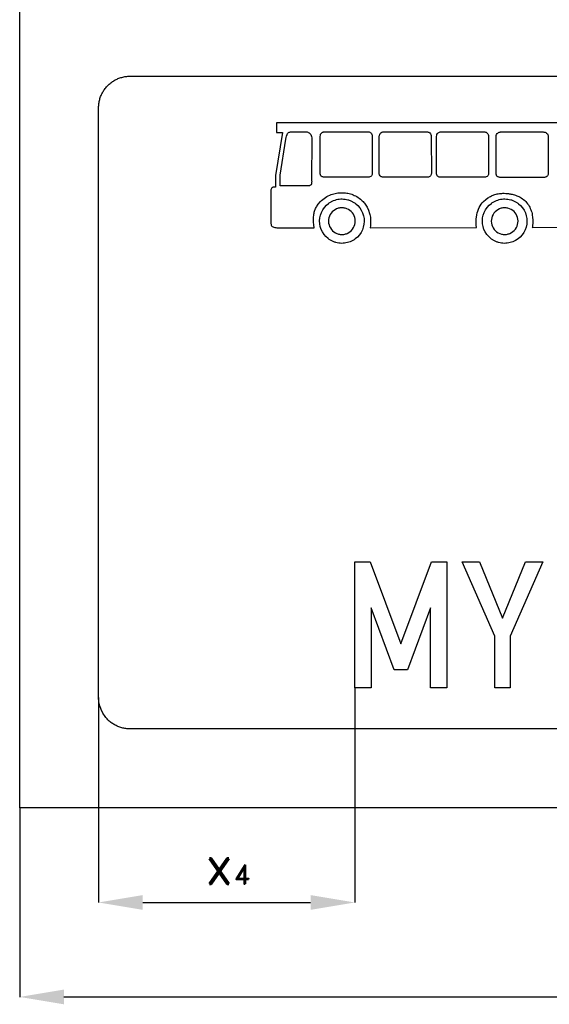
# Model space of a CAD drawing. Header units: millimetres. Extents: x -411 to 11679, y -762 to 3466.
# Tile 9 of 19: x 4500 to 5339, y -312 to 1250. Entities that reach past the tile are written whole.
import ezdxf

# ---------------------------------------------------------------- set-up
doc = ezdxf.new("R2010")
doc.units = ezdxf.units.MM
doc.header["$LTSCALE"] = 5
doc.layers.add('Kóty', color=2, linetype='Continuous')
doc.layers.add('Značka', color=7, linetype='Continuous')
doc.styles.get("Standard").update_dxf_attribs({"font": 'romand.shx', "height": 60})
doc.dimstyles.get("Standard").update_dxf_attribs({"dimtxt": 60, "dimasz": 70, "dimexe": 0.18, "dimexo": 0.0625, "dimgap": 30, "dimtad": 1, "dimdec": 0, "dimzin": 0, "dimdsep": 46, "dimtxsty": 'Standard', "dimcen": 0.09, "dimadec": 0, "dimazin": 0, "dimtfac": 1, "dimtdec": 0, "dimtofl": 0, "dimtmove": 0, "dimatfit": 3, "dimfxl": 1, "dimtolj": 1, "dimtzin": 0, "dimarcsym": 0})

# ---------------------------------------------------------------- blocks, each defined once
blk = doc.blocks.new('*D17')
at = {"layer": 'Defpoints', "color": 0, "transparency": 16777216}
for p in [(4500, 0), (7000, 0), (7000, -300)]:
    blk.add_point(p, dxfattribs=at)
at = {"layer": 'Kóty', "color": 0, "lineweight": -2, "transparency": 16777216}
for p, q in [((4500, -0.1), (4500, -300.2)), ((7000, -0.1), (7000, -300.2)), ((4570, -300), (6930, -300))]:
    blk.add_line(p, q, dxfattribs=at)
at = {"layer": 'Kóty', "color": 0, "transparency": 16777216}
for points in [[(4570, -288.3), (4570, -311.7), (4500, -300)], [(6930, -288.3), (6930, -311.7), (7000, -300)]]:
    blk.add_solid(points, dxfattribs=at)
at = {"layer": 'Kóty', "color": 0, "transparency": 16777216, "insert": (5750, -240), "char_height": 60, "attachment_point": 5}
blk.add_mtext('\\A1;2500', dxfattribs=at)

msp = doc.modelspace()

# ---------------------------------------------------------------- linework, layer by layer
at = {"layer": 'Kóty'}
for p, q in [((5030.92, 189.958), (5030.92, -150.18)), ((4625, 174.938), (4625, -150.18)), ((4695, -150.18), (4960.92, -150.18))]:
    msp.add_line(p, q, dxfattribs=at)
for points in [[(4695, -138.513), (4695, -161.847), (4625, -150.18)], [(4960.92, -138.513), (4960.92, -161.847), (5030.92, -150.18)]]:
    msp.add_solid(points, dxfattribs=at)
at = {"layer": 'Značka', "color": 5}
for points in [[(4500, 0), (4500, 3225), (7000, 3225), (7000, 0), (4500, 0)], [(5030.92, 190.021), (5030.92, 389.979), (5055.27, 389.979), (5103.92, 260.042), (5152.67, 389.979), (5176.88, 389.979), (5176.88, 190.021), (5151, 190.021), (5151, 316.854), (5114.49, 218.771), (5093.29, 218.771), (5056.81, 316.854), (5056.81, 190.021), (5030.92, 190.021)], [(5252.6, 190), (5252.6, 272.292), (5200.96, 390), (5228.34, 390), (5264.78, 300.833), (5301.21, 390), (5328.65, 390), (5276.89, 272.292), (5276.93, 190), (5252.6, 190)], [(6825, 125), (4675, 125)]]:
    msp.add_lwpolyline(points, dxfattribs=at)
for points in [[(4675, 125), (4674.8, 125.001), (4674.61, 125.002, -0.0321833), (4668.15, 125.454, -0.0354404), (4661.81, 126.772, -0.0362574), (4655.67, 128.847, -0.0344292), (4649.89, 131.764, -0.0337112), (4644.5, 135.358, -0.0340965), (4639.64, 139.645, -0.034216), (4635.35, 144.497), (4631.76, 149.887), (4628.87, 155.674), (4626.77, 161.806), (4625.43, 168.154), (4625, 174.607), (4625, 174.804), (4625, 175), (4625, 1110), (4625, 1110.2), (4625, 1110.39, -0.0321975), (4625.45, 1116.85, -0.0354735), (4626.77, 1123.19, -0.0363197), (4628.85, 1129.33, -0.0344669), (4631.76, 1135.11, -0.0337266), (4635.36, 1140.5, -0.0341177), (4639.64, 1145.36, -0.0341804), (4644.5, 1149.65, -0.0342246), (4649.89, 1153.24, -0.0340264), (4655.67, 1156.13, -0.0334063), (4661.81, 1158.23, -0.0341329), (4668.15, 1159.57, -0.0367349), (4674.61, 1160), (4674.8, 1160), (4675, 1160), (6825, 1160)], [(5371.61, 1086.25), (4906.83, 1086.25), (4906.84, 1070.95), (4916.31, 1070.96), (4905.28, 1002.74), (4905.13, 984.313), (4904.46, 984.289), (4903.78, 984.25), (4903.11, 984.185), (4902.43, 984.097), (4901.58, 983.95), (4900.76, 983.689, 0.0872142), (4899.64, 982.971), (4898.8, 981.921), (4898.36, 980.985), (4898.12, 979.987), (4898.03, 979.272), (4897.97, 978.552), (4897.97, 927.258), (4898.03, 926.212), (4898.18, 925.175), (4898.54, 923.966), (4899.16, 922.87), (4900.17, 921.806), (4901.41, 921.01, 0.0801578), (4904.42, 920.038, 0.0358312), (4907.6, 919.774), (4908.97, 919.745), (4910.34, 919.735), (4966.53, 919.752)], [(4912.78, 986.16), (4912.76, 1003.34), (4921.64, 1060.09), (4922.02, 1062.59), (4922.57, 1065.1), (4923.57, 1067.78, -0.0995618), (4925.26, 1069.98, -0.0768621), (4926.93, 1071.08, -0.05746), (4928.86, 1071.71, -0.0444307), (4931.09, 1071.98, -0.0148905), (4933.32, 1072), (4951.22, 1072, -0.0146987), (4953.38, 1071.92, -0.0453895), (4955.5, 1071.58, -0.0475599), (4957.16, 1070.96), (4958.7, 1070.05), (4960.07, 1068.88), (4961.18, 1067.47), (4961.97, 1065.93), (4962.43, 1064.27), (4962.64, 1062.26), (4962.63, 1060.24), (4962.58, 994.641), (4962.61, 993.747), (4962.61, 992.856), (4962.59, 991.945), (4962.54, 991.022), (4962.33, 989.343), (4961.66, 987.845), (4960.81, 986.989), (4959.7, 986.468), (4959.01, 986.318), (4958.3, 986.243), (4912.78, 986.16)], [(4975.92, 1059.7), (4976, 1061.22), (4976.07, 1062.75), (4976.13, 1064.62), (4976.36, 1066.47), (4976.83, 1067.98), (4977.62, 1069.34), (4978.67, 1070.42), (4979.95, 1071.2), (4980.7, 1071.51), (4981.48, 1071.71, -0.0351775), (4983, 1071.93, -0.011648), (4984.53, 1072), (5047.95, 1072), (5049.36, 1071.99, -0.00443177), (5050.77, 1071.96, -0.0278007), (5052.71, 1071.82, -0.0700958), (5054.56, 1071.32, -0.0782705), (5056.09, 1070.39), (5057.28, 1069.04, -0.101944), (5058.31, 1066.39), (5058.54, 1063.5), (5058.55, 1062.8), (5058.54, 1062.11), (5058.71, 1006.73), (5058.31, 1004.35), (5057.39, 1002.24), (5056.31, 1001.16), (5054.95, 1000.41), (5053.84, 1000.08), (5052.7, 999.876), (4987.03, 999.876, -0.00140981), (4985.56, 999.867, -0.00424091), (4984.09, 999.876, -0.0217025), (4982.11, 999.973, -0.0487175), (4980.14, 1000.35, -0.0622351), (4978.52, 1001.02, -0.097011), (4977.22, 1002.12), (4976.43, 1003.56), (4976.05, 1005.23), (4975.89, 1007.27), (4975.92, 1009.29), (4975.92, 1059.7)], [(5069.52, 1061.32), (5069.65, 1063.83), (5070.02, 1066.32), (5070.5, 1067.84), (5071.29, 1069.19), (5072.34, 1070.23), (5073.61, 1071.02), (5074.47, 1071.41), (5075.35, 1071.69, -0.0494588), (5076.75, 1071.86), (5078.2, 1071.85), (5141.61, 1071.85), (5143.02, 1071.84), (5144.44, 1071.81, -0.0278631), (5146.38, 1071.69, -0.0769479), (5148.22, 1071.17, -0.0840993), (5149.72, 1070.19), (5150.88, 1068.78, -0.0900407), (5151.92, 1066.16), (5152.2, 1063.35), (5152.21, 1062.65), (5152.2, 1061.96), (5152.27, 1006.56), (5151.93, 1004.19), (5151.05, 1002.09), (5149.97, 1001.01), (5148.61, 1000.26), (5147.5, 999.933), (5146.36, 999.727), (5080.69, 999.727, -0.00145392), (5079.22, 999.719, -0.00428631), (5077.76, 999.727, -0.021724), (5075.78, 999.826, -0.048438), (5073.81, 1000.21, -0.0620059), (5072.18, 1000.87, -0.0972742), (5070.88, 1001.97), (5070.09, 1003.41), (5069.71, 1005.08), (5069.56, 1007.12), (5069.58, 1009.13), (5069.52, 1061.32)], [(5160.23, 1059.51), (5160.32, 1061.04), (5160.38, 1062.57), (5160.45, 1064.43), (5160.68, 1066.28), (5161.14, 1067.8), (5161.94, 1069.15), (5163, 1070.19), (5164.27, 1070.98), (5165.12, 1071.37), (5166, 1071.65, -0.0496207), (5167.41, 1071.82, -0.0158915), (5168.85, 1071.81), (5232.27, 1071.81), (5233.67, 1071.8), (5235.09, 1071.77, -0.0278402), (5237.03, 1071.65, -0.0766755), (5238.87, 1071.13, -0.0840032), (5240.38, 1070.15), (5241.54, 1068.74, -0.0901432), (5242.57, 1066.13), (5242.85, 1063.31), (5242.86, 1062.62), (5242.85, 1061.92), (5243.03, 1006.54), (5242.63, 1004.16), (5241.71, 1002.05), (5240.62, 1000.97), (5239.26, 1000.22), (5238.16, 999.894), (5237.02, 999.689), (5171.35, 999.689, -0.00141027), (5169.88, 999.681, -0.00424209), (5168.41, 999.689, -0.021697), (5166.43, 999.787, -0.0485902), (5164.46, 1000.17, -0.0620525), (5162.84, 1000.83, -0.0972147), (5161.54, 1001.93), (5160.74, 1003.37), (5160.37, 1005.04), (5160.21, 1007.08), (5160.23, 1009.09), (5160.23, 1059.51)], [(5254.74, 1059.28), (5254.82, 1060.81), (5254.89, 1062.34), (5254.95, 1064.2), (5255.18, 1066.06), (5255.64, 1067.57), (5256.44, 1068.92), (5257.5, 1069.96), (5258.77, 1070.75), (5259.62, 1071.15), (5260.51, 1071.42, -0.0501645), (5261.91, 1071.59, -0.0161364), (5263.35, 1071.58), (5326.77, 1071.58), (5328.17, 1071.57), (5329.59, 1071.55, -0.0279907), (5331.54, 1071.42, -0.0770069), (5333.37, 1070.91, -0.0841656), (5334.88, 1069.92), (5336.04, 1068.51, -0.0898019), (5337.08, 1065.9), (5337.36, 1063.09), (5337.37, 1062.39), (5337.36, 1061.69), (5337.53, 1006.31), (5337.13, 1003.93), (5336.21, 1001.83), (5335.13, 1000.74), (5333.77, 999.997), (5332.66, 999.666), (5331.52, 999.46), (5265.85, 999.46, -0.00149474), (5264.38, 999.452, -0.00441305), (5262.91, 999.46, -0.0217399), (5260.93, 999.559, -0.0483134), (5258.97, 999.939, -0.0619992), (5257.34, 1000.6, -0.0974616), (5256.04, 1001.7), (5255.25, 1003.15), (5254.87, 1004.81), (5254.72, 1006.85), (5254.74, 1008.87), (5254.74, 1059.28)], [(4966.53, 919.752), (4965.97, 924.2), (4965.55, 928.666), (4965.41, 935.048), (4966.09, 941.394, -0.0432965), (4967.68, 947.457, -0.0468235), (4970.31, 953.125), (4973.13, 957.365), (4976.51, 961.207, -0.0551407), (4984.44, 967.784, -0.0616634), (4993.64, 972.346, -0.0500429), (5001.73, 974.526, -0.0422584), (5010.1, 975.191, -0.0402111), (5018.17, 974.652, -0.0464702), (5026, 972.738, -0.0534823), (5034.18, 969.046, -0.0516531), (5041.44, 963.718, -0.042809), (5046.46, 958.544, -0.046523), (5050.47, 952.585), (5052.79, 947.713), (5054.42, 942.569, -0.0447556), (5055.76, 934.15, -0.0322454), (5055.81, 925.611), (5055.63, 922.603), (5055.39, 919.605), (5223.59, 920.107), (5223.23, 923.555), (5222.99, 927.003), (5223.17, 933.583), (5224.2, 940.159, -0.0621501), (5228.07, 951.741, -0.0901246), (5235.06, 961.48), (5238.35, 964.459), (5241.98, 967.044, -0.0305552), (5247.28, 970.082, -0.0392193), (5252.94, 972.346, -0.0477143), (5260.17, 973.951, -0.0385736), (5267.58, 974.298, -0.0239945), (5272.94, 973.967, -0.0209645), (5278.25, 973.154, -0.034538), (5285.74, 971.238, -0.049467), (5292.79, 968.109, -0.0638784), (5300.1, 962.815, -0.0613283), (5305.92, 955.847, -0.0563233), (5309.91, 948.286, -0.0541985), (5312.13, 940.077), (5312.65, 936.192), (5312.85, 932.281), (5312.8, 927.401), (5312.43, 922.536), (5312.3, 921.259), (5312.16, 919.982), (5407.97, 920.4)], [(5045.78, 930.183), (5045.78, 929.952), (5045.77, 929.721), (5045.42, 925.136), (5044.45, 920.635), (5042.94, 916.285), (5040.82, 912.194), (5038.21, 908.392), (5035.12, 904.982), (5031.62, 901.978, -0.034396), (5027.74, 899.483, -0.0343583), (5023.58, 897.487, -0.0343786), (5019.18, 896.079, -0.0343295), (5014.65, 895.226, -0.0342132), (5010.04, 895, -0.034288), (5005.43, 895.344, -0.0345515), (5000.92, 896.316, -0.034494), (4996.57, 897.839, -0.0342377), (4992.46, 899.944, -0.0342357), (4988.65, 902.54), (4985.23, 905.633), (4982.22, 909.123), (4979.71, 912.993), (4977.71, 917.139), (4976.3, 921.521), (4975.45, 926.045), (4975.22, 930.644), (4975.57, 935.237), (4976.54, 939.737), (4978.07, 944.082), (4980.18, 948.176), (4982.78, 951.981), (4985.88, 955.393), (4989.38, 958.393, -0.0342954), (4993.26, 960.886, -0.0342477), (4997.42, 962.881, -0.0343068), (5001.81, 964.29, -0.0344273), (5006.35, 965.146, -0.0344368), (5010.96, 965.372, -0.0343369), (5015.56, 965.025, -0.0342605), (5020.07, 964.052, -0.0342895), (5024.43, 962.53, -0.0343095), (5028.54, 960.426, -0.0344204), (5032.35, 957.832), (5035.77, 954.739), (5038.78, 951.248), (5041.28, 947.379), (5043.27, 943.233), (5044.69, 938.849), (5045.53, 934.548), (5045.78, 930.183)], [(5303.7, 930.183), (5303.7, 929.952), (5303.7, 929.721), (5303.34, 925.136), (5302.38, 920.635), (5300.86, 916.285), (5298.74, 912.194), (5296.13, 908.392), (5293.04, 904.982), (5289.54, 901.978), (5285.66, 899.483, -0.0342925), (5281.5, 897.487, -0.0344076), (5277.1, 896.079, -0.0344062), (5272.57, 895.226, -0.0342414), (5267.96, 895, -0.0342575), (5263.35, 895.344, -0.0344655), (5258.84, 896.316, -0.0344396), (5254.48, 897.839, -0.0343224), (5250.38, 899.944, -0.0343062), (5246.57, 902.54), (5243.15, 905.633), (5240.14, 909.123), (5237.64, 912.993), (5235.64, 917.139), (5234.22, 921.521), (5233.36, 926.045), (5233.14, 930.644), (5233.49, 935.236), (5234.46, 939.737), (5235.99, 944.082), (5238.1, 948.176), (5240.7, 951.981), (5243.8, 955.393), (5247.3, 958.393, -0.0343528), (5251.18, 960.886, -0.0343008), (5255.34, 962.881, -0.0342711), (5259.73, 964.29, -0.0343158), (5264.27, 965.145, -0.0343856), (5268.88, 965.372, -0.0343969), (5273.48, 965.025, -0.034338), (5277.99, 964.052, -0.0343064), (5282.35, 962.53, -0.0343283), (5286.46, 960.426, -0.0343005), (5290.27, 957.831), (5293.69, 954.739), (5296.7, 951.248), (5299.2, 947.379), (5301.2, 943.233), (5302.61, 938.849), (5303.46, 934.547), (5303.7, 930.183)], [(5031.69, 930.183), (5031.69, 930.323), (5031.69, 930.462), (5031.48, 933.218), (5030.9, 935.923), (5029.99, 938.536), (5028.71, 940.993), (5027.15, 943.277), (5025.28, 945.326), (5023.18, 947.129), (5020.85, 948.628), (5018.35, 949.828, 0.0344788), (5015.71, 950.674, 0.0343532), (5012.99, 951.186, 0.0341295), (5010.22, 951.322, 0.0342278), (5007.45, 951.116, 0.0347639), (5004.74, 950.533, 0.0346113), (5002.13, 949.616), (4999.67, 948.351), (4997.37, 946.792), (4995.31, 944.936), (4993.51, 942.84), (4992, 940.514), (4990.81, 938.022), (4989.96, 935.389), (4989.44, 932.671), (4989.3, 929.907), (4989.51, 927.15), (4990.1, 924.448), (4991.02, 921.837), (4992.29, 919.375), (4993.85, 917.091), (4995.71, 915.044), (4997.81, 913.24), (5000.15, 911.742), (5002.64, 910.543, 0.0344563), (5005.28, 909.696, 0.0345739), (5008, 909.183, 0.034362), (5010.77, 909.049, 0.0342618), (5013.54, 909.258, 0.0342516), (5016.25, 909.842, 0.0342658), (5018.87, 910.756), (5021.33, 912.019), (5023.62, 913.578), (5025.68, 915.435), (5027.48, 917.531), (5028.99, 919.854), (5030.19, 922.346), (5031.04, 924.981), (5031.54, 927.563), (5031.69, 930.183)], [(5289.61, 930.183), (5289.61, 930.323), (5289.61, 930.462), (5289.4, 933.218), (5288.82, 935.923), (5287.91, 938.536), (5286.63, 940.993), (5285.07, 943.278), (5283.21, 945.326), (5281.1, 947.13), (5278.77, 948.628), (5276.27, 949.828), (5273.63, 950.674, 0.0344197), (5270.91, 951.187, 0.0341989), (5268.14, 951.322, 0.0342262), (5265.38, 951.115, 0.0345192), (5262.67, 950.533, 0.0345043), (5260.05, 949.617), (5257.58, 948.351), (5255.29, 946.792), (5253.24, 944.936), (5251.43, 942.839), (5249.93, 940.514), (5248.72, 938.022), (5247.88, 935.389), (5247.36, 932.671), (5247.23, 929.907), (5247.43, 927.151), (5248.02, 924.448), (5248.94, 921.836), (5250.21, 919.375), (5251.77, 917.092), (5253.63, 915.044), (5255.73, 913.241), (5258.06, 911.742), (5260.56, 910.543), (5263.2, 909.696, 0.0344165), (5265.93, 909.183, 0.0343277), (5268.7, 909.049, 0.0343099), (5271.46, 909.257, 0.0343791), (5274.17, 909.842, 0.0343667), (5276.79, 910.757), (5279.25, 912.019), (5281.54, 913.577), (5283.6, 915.435), (5285.41, 917.531), (5286.91, 919.854), (5288.11, 922.346), (5288.96, 924.981), (5289.46, 927.563), (5289.61, 930.183)]]:
    msp.add_lwpolyline(points, format="xyb", dxfattribs=at)

# ---------------------------------------------------------------- texts
at = {"layer": 'Kóty', "insert": (4792.888, -60.496), "char_height": 60, "attachment_point": 1}
msp.add_mtext_dynamic_manual_height_columns('x{\\H0.5x;4}', width=70.63977, gutter_width=300, heights=[0], dxfattribs=at)

# ---------------------------------------------------------------- dimensions: what is measured, and where the dimension line sits
at = {"layer": 'Kóty'}
dim = msp.add_linear_dim(base=(7000, -300), p1=(4500, 0), p2=(7000, 0), dimstyle='Standard', dxfattribs=at)
dim.commit()
dim.dimension.update_dxf_attribs({"geometry": '*D17', "text_midpoint": (5750, -240)})

doc.saveas('drawing.dxf')
